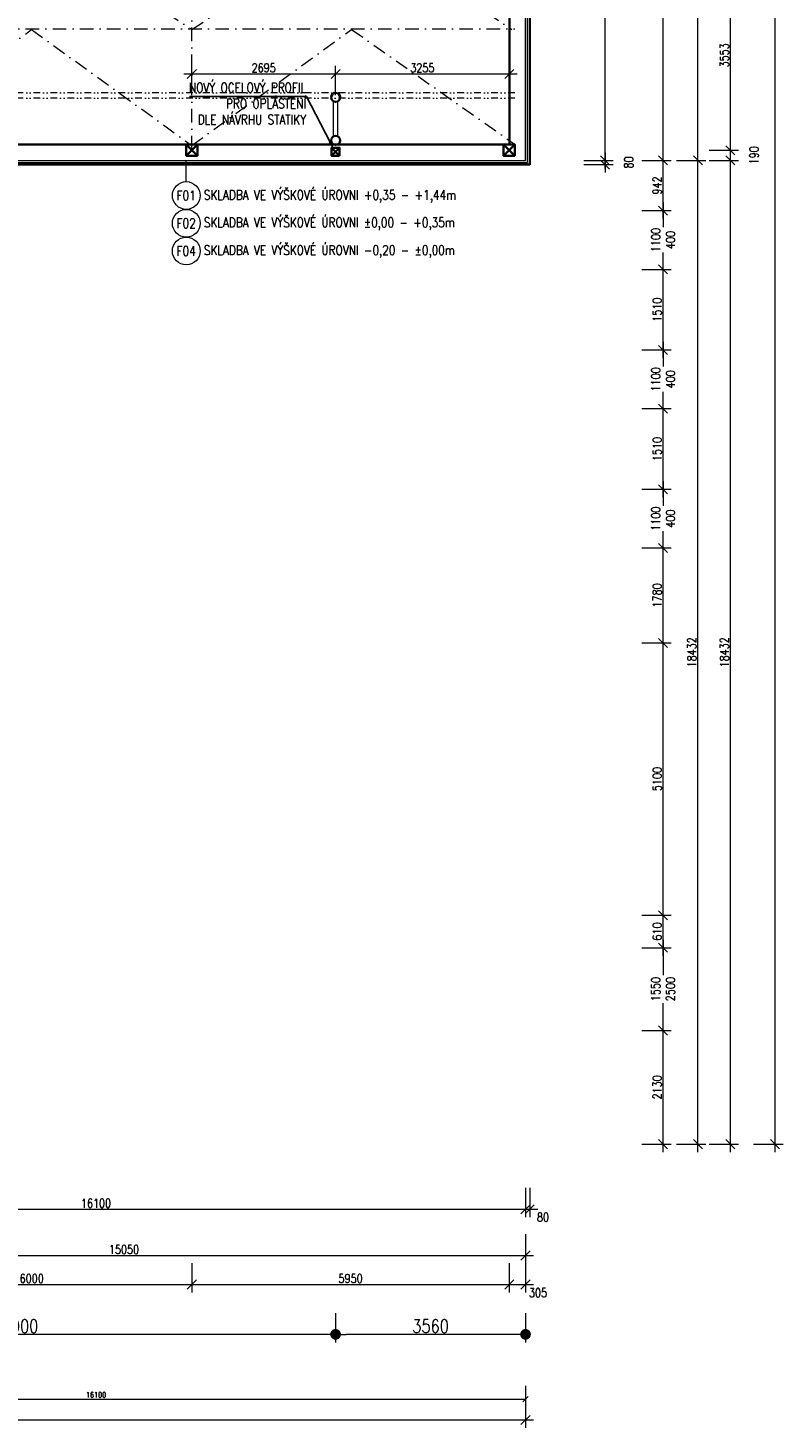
# Model space of a CAD drawing. Header units: millimetres. Extents: x -485339 to 350584, y -1189936 to 0.
# Tile 82 of 256: x -188809 to -174657, y -1065795 to -1039566. Entities that reach past the tile are written whole.
import ezdxf
from ezdxf import colors
from ezdxf.entities.mleader import LeaderData, LeaderLine
from ezdxf.enums import TextEntityAlignment as Align
from ezdxf.math import Vec2, Vec3

# ---------------------------------------------------------------- set-up
doc = ezdxf.new("R2010")
doc.units = ezdxf.units.MM
doc.header["$LTSCALE"] = 10
doc.linetypes.add('DASHDOT', pattern=[25.4, 12.7, -6.35, 0, -6.35])
doc.linetypes.add('DĚLICÍ2', pattern=[15.875, 6.35, -3.175, 0, -3.175, 0, -3.175])
doc.layers.get('Defpoints').update_dxf_attribs({"color": 201})
for name, color, linetype, lineweight in [('N_kóty', 10, 'Continuous', 18), ('N_popis', 10, 'Continuous', 18), ('N_čáry_obrys', 10, 'Continuous', 35), ('N_čáry_obv.plášt', 212, 'Continuous', 18), ('St_kóty', 132, 'Continuous', 18), ('St_sloupy_konstrukce haly', 5, 'Continuous', 35), ('St_sloupy_opláštění_půdorys', 25, 'Continuous', 35), ('St_čáry_nad', 250, 'DĚLICÍ2', 18), ('St_čáry_obrys', 5, 'Continuous', 35), ('St_čáry_osy', 250, 'DASHDOT', 18), ('St_čáry_plné', 250, 'Continuous', 18)]:
    doc.layers.add(name, color=color, linetype=linetype, lineweight=lineweight)
doc.styles.get("Standard").update_dxf_attribs({"font": 'simplex.shx', "width": 0.8})
doc.linetypes.add('IZOLACE', pattern='A,0.0001,-0.1,[134,ltypeshp.shx,S=0.1,R=0,X=-0.1,Y=0],-0.2,[134,ltypeshp.shx,S=0.1,R=180,X=0.1,Y=0],-0.1', length=0.4001)
doc.dimstyles.new('stavebníM100', dxfattribs={"dimtxt": 165, "dimasz": 170, "dimexe": 150, "dimexo": 100, "dimgap": 30, "dimtad": 1, "dimdec": 0, "dimtxsty": 'Standard', "dimblk": 'OBLIQUE', "dimcen": -2.5, "dimdle": 150, "dimclrd": 256, "dimclre": 256, "dimclrt": 256, "dimadec": 4, "dimazin": 0, "dimtfac": 1, "dimtdec": 0, "dimtmove": 2, "dimatfit": 3, "dimldrblk": 'OBLIQUE', "dimfxl": 400, "dimfxlon": 1, "dimlwd": -1, "dimlwe": -1, "dimarcsym": 0})
doc.dimstyles.new('stavebníM100_modul', dxfattribs={"dimtxt": 250, "dimasz": 200, "dimexe": 150, "dimexo": 100, "dimgap": 30, "dimtad": 1, "dimdec": 0, "dimtxsty": 'Standard', "dimblk": 'DOT', "dimcen": -2.5, "dimdle": 150, "dimclrd": 256, "dimclre": 256, "dimclrt": 256, "dimadec": 4, "dimazin": 0, "dimtfac": 1, "dimtdec": 0, "dimtmove": 2, "dimatfit": 3, "dimldrblk": 'OBLIQUE', "dimfxl": 400, "dimfxlon": 1, "dimlwd": -1, "dimlwe": -1, "dimarcsym": 0})
doc.dimstyles.new('stavebníM50 vnitřní', dxfattribs={"dimtxt": 100, "dimasz": 100, "dimexe": 50, "dimexo": 100, "dimgap": 30, "dimtad": 1, "dimdec": 0, "dimtxsty": 'Standard', "dimblk": 'OBLIQUE', "dimcen": 2.5, "dimclrd": 256, "dimclre": 256, "dimclrt": 256, "dimadec": 0, "dimazin": 0, "dimtfac": 1, "dimtdec": 0, "dimtmove": 2, "dimatfit": 2, "dimldrblk": 'OBLIQUE', "dimfxl": 250, "dimfxlon": 1, "dimlwd": -1, "dimlwe": -1, "dimarcsym": 0})

# ---------------------------------------------------------------- blocks, each defined once
blk = doc.blocks.new('*U6982')
at = {"layer": 'St_čáry_osy', "ltscale": 2}
blk.add_lwpolyline([(-3000, -1000), (-4, 1000), (3000, -1000)], dxfattribs=at)
blk = doc.blocks.new('*U6981')
at = {"layer": 'St_čáry_osy', "ltscale": 2}
blk.add_blockref('*U6982', (72000, 0), dxfattribs=at)
blk = doc.blocks.new('G$C7F2A87C2')
at = {"layer": 'St_sloupy_konstrukce haly', "color": 250, "lineweight": 18, "ltscale": 2}
for points in [[(-40, -815), (-40, -160)], [(40, -815), (40, -160)]]:
    blk.add_lwpolyline(points, dxfattribs=at)
at = {"layer": 'St_sloupy_konstrukce haly', "ltscale": 2}
for centre in [(0, -85), (0, -890)]:
    blk.add_circle(centre, 85, dxfattribs=at)
blk = doc.blocks.new('G$C0F2906C7')
at = {"layer": 'St_sloupy_opláštění_půdorys', "ltscale": 2}
blk.add_lwpolyline([(-105, -105), (105, -105), (105, 105), (-105, 105)], close=True, dxfattribs=at)
for points in [[(-105, 105), (105, -105)], [(105, 105), (-105, -105)]]:
    blk.add_lwpolyline(points, dxfattribs=at)
blk = doc.blocks.new('_OBLIQUE')
at = {"color": 0, "linetype": 'ByBlock'}
blk.add_line((-0.5, -0.5), (0.5, 0.5), dxfattribs=at)
blk = doc.blocks.new('*D7008')
at = {"layer": 'Defpoints', "color": 0}
for p in [(-179483, -1042046), (-195583, -1060478), (-179483, -1061697)]:
    blk.add_point(p, dxfattribs=at)
at = {"layer": 'St_kóty'}
for p, q in [((-195583, -1061297), (-195583, -1061847)), ((-179483, -1061297), (-179483, -1061847)), ((-195733, -1061697), (-179333, -1061697))]:
    blk.add_line(p, q, dxfattribs=at)
at = {"layer": 'St_kóty', "linetype": 'ByBlock', "xscale": 170, "yscale": 170, "zscale": 170, "rotation": 180}
blk.add_blockref('_OBLIQUE', (-195583, -1061697), dxfattribs=at)
at = {"layer": 'St_kóty', "linetype": 'ByBlock', "xscale": 170, "yscale": 170, "zscale": 170}
blk.add_blockref('_OBLIQUE', (-179483, -1061697), dxfattribs=at)
at = {"layer": 'St_kóty', "insert": (-187533, -1061585), "char_height": 165, "attachment_point": 5}
blk.add_mtext('16100', dxfattribs=at)
blk = doc.blocks.new('*D7009')
at = {"layer": 'Defpoints', "color": 0}
for p in [(-179483, -1042046), (-194533, -1061554), (-179483, -1062563)]:
    blk.add_point(p, dxfattribs=at)
at = {"layer": 'St_kóty'}
for p, q in [((-194533, -1062163), (-194533, -1062713)), ((-179483, -1062163), (-179483, -1062713)), ((-194683, -1062563), (-179333, -1062563))]:
    blk.add_line(p, q, dxfattribs=at)
at = {"layer": 'St_kóty', "linetype": 'ByBlock', "xscale": 170, "yscale": 170, "zscale": 170, "rotation": 180}
blk.add_blockref('_OBLIQUE', (-194533, -1062563), dxfattribs=at)
at = {"layer": 'St_kóty', "linetype": 'ByBlock', "xscale": 170, "yscale": 170, "zscale": 170}
blk.add_blockref('_OBLIQUE', (-179483, -1062563), dxfattribs=at)
at = {"layer": 'St_kóty', "insert": (-187008, -1062450), "char_height": 165, "attachment_point": 5}
blk.add_mtext('15050', dxfattribs=at)
blk = doc.blocks.new('*D7028')
at = {"layer": 'Defpoints', "color": 0}
for p in [(-191738, -1041856), (-185738, -1041843), (-185738, -1063107)]:
    blk.add_point(p, dxfattribs=at)
at = {"layer": 'St_kóty'}
for p, q in [((-191738, -1062707), (-191738, -1063257)), ((-185738, -1062707), (-185738, -1063257)), ((-191888, -1063107), (-185588, -1063107))]:
    blk.add_line(p, q, dxfattribs=at)
at = {"layer": 'St_kóty', "linetype": 'ByBlock', "xscale": 170, "yscale": 170, "zscale": 170, "rotation": 180}
blk.add_blockref('_OBLIQUE', (-191738, -1063107), dxfattribs=at)
at = {"layer": 'St_kóty', "linetype": 'ByBlock', "xscale": 170, "yscale": 170, "zscale": 170}
blk.add_blockref('_OBLIQUE', (-185738, -1063107), dxfattribs=at)
at = {"layer": 'St_kóty', "insert": (-188738, -1062994), "char_height": 165, "attachment_point": 5}
blk.add_mtext('6000', dxfattribs=at)
blk = doc.blocks.new('*D7029')
at = {"layer": 'Defpoints', "color": 0}
for p in [(-185738, -1041843), (-179788, -1041856), (-179788, -1063107)]:
    blk.add_point(p, dxfattribs=at)
at = {"layer": 'St_kóty'}
for p, q in [((-185738, -1062707), (-185738, -1063257)), ((-179788, -1062707), (-179788, -1063257)), ((-185888, -1063107), (-179638, -1063107))]:
    blk.add_line(p, q, dxfattribs=at)
at = {"layer": 'St_kóty', "linetype": 'ByBlock', "xscale": 170, "yscale": 170, "zscale": 170, "rotation": 180}
blk.add_blockref('_OBLIQUE', (-185738, -1063107), dxfattribs=at)
at = {"layer": 'St_kóty', "linetype": 'ByBlock', "xscale": 170, "yscale": 170, "zscale": 170}
blk.add_blockref('_OBLIQUE', (-179788, -1063107), dxfattribs=at)
at = {"layer": 'St_kóty', "insert": (-182763, -1062994), "char_height": 165, "attachment_point": 5}
blk.add_mtext('5950', dxfattribs=at)
blk = doc.blocks.new('*D7030')
at = {"layer": 'Defpoints', "color": 0}
for p in [(-179788, -1041856), (-179483, -1041856), (-179483, -1063107)]:
    blk.add_point(p, dxfattribs=at)
at = {"layer": 'St_kóty'}
for p, q in [((-179788, -1062707), (-179788, -1063257)), ((-179483, -1062707), (-179483, -1063257)), ((-179938, -1063107), (-179333, -1063107))]:
    blk.add_line(p, q, dxfattribs=at)
at = {"layer": 'St_kóty', "linetype": 'ByBlock', "xscale": 170, "yscale": 170, "zscale": 170, "rotation": 180}
blk.add_blockref('_OBLIQUE', (-179788, -1063107), dxfattribs=at)
at = {"layer": 'St_kóty', "linetype": 'ByBlock', "xscale": 170, "yscale": 170, "zscale": 170}
blk.add_blockref('_OBLIQUE', (-179483, -1063107), dxfattribs=at)
at = {"layer": 'St_kóty', "insert": (-179251, -1063260), "char_height": 165, "attachment_point": 5}
blk.add_mtext('305', dxfattribs=at)
blk = doc.blocks.new('_Dot')
at = {"color": 0, "linetype": 'ByBlock', "lineweight": -2}
blk.add_line((-0.5, 0), (-1, 0), dxfattribs=at)
at = {"color": 0, "linetype": 'ByBlock', "const_width": 0.5}
blk.add_lwpolyline([(-0.25, 0, 1), (0.25, 0, 1)], format="xyb", close=True, dxfattribs=at)
blk = doc.blocks.new('*D7031')
at = {"layer": 'Defpoints', "color": 0}
for p in [(-183043, -1041757), (-179483, -1042046), (-183043, -1064041)]:
    blk.add_point(p, dxfattribs=at)
at = {"layer": 'St_kóty'}
for p, q in [((-183043, -1063641), (-183043, -1064191)), ((-179483, -1063641), (-179483, -1064191)), ((-179683, -1064041), (-182843, -1064041))]:
    blk.add_line(p, q, dxfattribs=at)
at = {"layer": 'St_kóty', "linetype": 'ByBlock', "xscale": 200, "yscale": 200, "zscale": 200, "rotation": 180}
blk.add_blockref('_Dot', (-183043, -1064041), dxfattribs=at)
at = {"layer": 'St_kóty', "linetype": 'ByBlock', "xscale": 200, "yscale": 200, "zscale": 200}
blk.add_blockref('_Dot', (-179483, -1064041), dxfattribs=at)
at = {"layer": 'St_kóty', "insert": (-181263, -1063886), "char_height": 250, "attachment_point": 5}
blk.add_mtext('3560', dxfattribs=at)
blk = doc.blocks.new('*D7032')
at = {"layer": 'Defpoints', "color": 0}
for p in [(-195043, -1040783), (-183043, -1041757), (-195043, -1064041)]:
    blk.add_point(p, dxfattribs=at)
at = {"layer": 'St_kóty'}
for p, q in [((-195043, -1063641), (-195043, -1064191)), ((-183043, -1063641), (-183043, -1064191)), ((-183243, -1064041), (-194843, -1064041))]:
    blk.add_line(p, q, dxfattribs=at)
at = {"layer": 'St_kóty', "linetype": 'ByBlock', "xscale": 200, "yscale": 200, "zscale": 200, "rotation": 180}
blk.add_blockref('_Dot', (-195043, -1064041), dxfattribs=at)
at = {"layer": 'St_kóty', "linetype": 'ByBlock', "xscale": 200, "yscale": 200, "zscale": 200}
blk.add_blockref('_Dot', (-183043, -1064041), dxfattribs=at)
at = {"layer": 'St_kóty', "insert": (-189043, -1063886), "char_height": 250, "attachment_point": 5}
blk.add_mtext('12000', dxfattribs=at)
blk = doc.blocks.new('*D7057')
at = {"layer": 'Defpoints', "color": 0}
for p in [(-195583, -1058348), (-176905, -1058348), (-195583, -1060478)]:
    blk.add_point(p, dxfattribs=at)
at = {"layer": 'St_kóty'}
for p, q in [((-176905, -1060628), (-176905, -1058198)), ((-177305, -1058348), (-176755, -1058348)), ((-177305, -1060478), (-176755, -1060478))]:
    blk.add_line(p, q, dxfattribs=at)
at = {"layer": 'St_kóty', "linetype": 'ByBlock', "xscale": 170, "yscale": 170, "zscale": 170}
for p, rotation in [((-176905, -1058348), 90), ((-176905, -1060478), 270)]:
    blk.add_blockref('_OBLIQUE', p, dxfattribs=dict(at, rotation=rotation))
at = {"layer": 'St_kóty', "insert": (-177017, -1059413), "char_height": 165, "attachment_point": 5, "rotation": 90}
blk.add_mtext('2130', dxfattribs=at)
blk = doc.blocks.new('*D7058')
at = {"layer": 'Defpoints', "color": 0}
for p in [(-195583, -1056798), (-176905, -1056798), (-195583, -1058348)]:
    blk.add_point(p, dxfattribs=at)
at = {"layer": 'St_kóty'}
for p, q in [((-176905, -1056648), (-176905, -1057310)), ((-177305, -1056798), (-176755, -1056798)), ((-176905, -1058498), (-176905, -1057835)), ((-177305, -1058348), (-176755, -1058348))]:
    blk.add_line(p, q, dxfattribs=at)
at = {"layer": 'St_kóty', "linetype": 'ByBlock', "xscale": 170, "yscale": 170, "zscale": 170}
for p, rotation in [((-176905, -1056798), 90), ((-176905, -1058348), 270)]:
    blk.add_blockref('_OBLIQUE', p, dxfattribs=dict(at, rotation=rotation))
at = {"layer": 'St_kóty', "insert": (-176905, -1057573), "char_height": 165, "attachment_point": 5, "rotation": 90}
blk.add_mtext('1550\\P2500', dxfattribs=at)
blk = doc.blocks.new('*D7059')
at = {"layer": 'Defpoints', "color": 0}
for p in [(-195583, -1056188), (-176905, -1056188), (-195583, -1056798)]:
    blk.add_point(p, dxfattribs=at)
at = {"layer": 'St_kóty'}
for p, q in [((-177305, -1056188), (-176755, -1056188)), ((-176905, -1056948), (-176905, -1056038)), ((-177305, -1056798), (-176755, -1056798))]:
    blk.add_line(p, q, dxfattribs=at)
at = {"layer": 'St_kóty', "linetype": 'ByBlock', "xscale": 170, "yscale": 170, "zscale": 170}
for p, rotation in [((-176905, -1056188), 90), ((-176905, -1056798), 270)]:
    blk.add_blockref('_OBLIQUE', p, dxfattribs=dict(at, rotation=rotation))
at = {"layer": 'St_kóty', "insert": (-177017, -1056493), "char_height": 165, "attachment_point": 5, "rotation": 90}
blk.add_mtext('610', dxfattribs=at)
blk = doc.blocks.new('*D7060')
at = {"layer": 'Defpoints', "color": 0}
for p in [(-195583, -1051088), (-176905, -1051088), (-195583, -1056188)]:
    blk.add_point(p, dxfattribs=at)
at = {"layer": 'St_kóty'}
for p, q in [((-176905, -1056338), (-176905, -1050938)), ((-177305, -1051088), (-176755, -1051088)), ((-177305, -1056188), (-176755, -1056188))]:
    blk.add_line(p, q, dxfattribs=at)
at = {"layer": 'St_kóty', "linetype": 'ByBlock', "xscale": 170, "yscale": 170, "zscale": 170}
for p, rotation in [((-176905, -1051088), 90), ((-176905, -1056188), 270)]:
    blk.add_blockref('_OBLIQUE', p, dxfattribs=dict(at, rotation=rotation))
at = {"layer": 'St_kóty', "insert": (-177017, -1053638), "char_height": 165, "attachment_point": 5, "rotation": 90}
blk.add_mtext('5100', dxfattribs=at)
blk = doc.blocks.new('*D7061')
at = {"layer": 'Defpoints', "color": 0}
for p in [(-195583, -1049308), (-176905, -1049308), (-195583, -1051088)]:
    blk.add_point(p, dxfattribs=at)
at = {"layer": 'St_kóty'}
for p, q in [((-177305, -1049308), (-176755, -1049308)), ((-176905, -1051238), (-176905, -1049158)), ((-177305, -1051088), (-176755, -1051088))]:
    blk.add_line(p, q, dxfattribs=at)
at = {"layer": 'St_kóty', "linetype": 'ByBlock', "xscale": 170, "yscale": 170, "zscale": 170}
for p, rotation in [((-176905, -1049308), 90), ((-176905, -1051088), 270)]:
    blk.add_blockref('_OBLIQUE', p, dxfattribs=dict(at, rotation=rotation))
at = {"layer": 'St_kóty', "insert": (-177017, -1050198), "char_height": 165, "attachment_point": 5, "rotation": 90}
blk.add_mtext('1780', dxfattribs=at)
blk = doc.blocks.new('*D7062')
at = {"layer": 'Defpoints', "color": 0}
for p in [(-195583, -1048208), (-176905, -1048208), (-195583, -1049308)]:
    blk.add_point(p, dxfattribs=at)
at = {"layer": 'St_kóty'}
for p, q in [((-176905, -1048058), (-176905, -1048520)), ((-177305, -1048208), (-176755, -1048208)), ((-176905, -1049458), (-176905, -1048995)), ((-177305, -1049308), (-176755, -1049308))]:
    blk.add_line(p, q, dxfattribs=at)
at = {"layer": 'St_kóty', "linetype": 'ByBlock', "xscale": 170, "yscale": 170, "zscale": 170}
for p, rotation in [((-176905, -1048208), 90), ((-176905, -1049308), 270)]:
    blk.add_blockref('_OBLIQUE', p, dxfattribs=dict(at, rotation=rotation))
at = {"layer": 'St_kóty', "insert": (-176905, -1048758), "char_height": 165, "attachment_point": 5, "rotation": 90}
blk.add_mtext('1100\\P400', dxfattribs=at)
blk = doc.blocks.new('*D7063')
at = {"layer": 'Defpoints', "color": 0}
for p in [(-195583, -1046698), (-176905, -1046698), (-195583, -1048208)]:
    blk.add_point(p, dxfattribs=at)
at = {"layer": 'St_kóty'}
for p, q in [((-177305, -1046698), (-176755, -1046698)), ((-176905, -1048358), (-176905, -1046548)), ((-177305, -1048208), (-176755, -1048208))]:
    blk.add_line(p, q, dxfattribs=at)
at = {"layer": 'St_kóty', "linetype": 'ByBlock', "xscale": 170, "yscale": 170, "zscale": 170}
for p, rotation in [((-176905, -1046698), 90), ((-176905, -1048208), 270)]:
    blk.add_blockref('_OBLIQUE', p, dxfattribs=dict(at, rotation=rotation))
at = {"layer": 'St_kóty', "insert": (-177017, -1047453), "char_height": 165, "attachment_point": 5, "rotation": 90}
blk.add_mtext('1510', dxfattribs=at)
blk = doc.blocks.new('*D7064')
at = {"layer": 'Defpoints', "color": 0}
for p in [(-195583, -1045598), (-176905, -1045598), (-195583, -1046698)]:
    blk.add_point(p, dxfattribs=at)
at = {"layer": 'St_kóty'}
for p, q in [((-176905, -1045448), (-176905, -1045910)), ((-177305, -1045598), (-176755, -1045598)), ((-176905, -1046848), (-176905, -1046385)), ((-177305, -1046698), (-176755, -1046698))]:
    blk.add_line(p, q, dxfattribs=at)
at = {"layer": 'St_kóty', "linetype": 'ByBlock', "xscale": 170, "yscale": 170, "zscale": 170}
for p, rotation in [((-176905, -1045598), 90), ((-176905, -1046698), 270)]:
    blk.add_blockref('_OBLIQUE', p, dxfattribs=dict(at, rotation=rotation))
at = {"layer": 'St_kóty', "insert": (-176905, -1046148), "char_height": 165, "attachment_point": 5, "rotation": 90}
blk.add_mtext('1100\\P400', dxfattribs=at)
blk = doc.blocks.new('*D7065')
at = {"layer": 'Defpoints', "color": 0}
for p in [(-195583, -1044088), (-176905, -1044088), (-195583, -1045598)]:
    blk.add_point(p, dxfattribs=at)
at = {"layer": 'St_kóty'}
for p, q in [((-177305, -1044088), (-176755, -1044088)), ((-176905, -1045748), (-176905, -1043938)), ((-177305, -1045598), (-176755, -1045598))]:
    blk.add_line(p, q, dxfattribs=at)
at = {"layer": 'St_kóty', "linetype": 'ByBlock', "xscale": 170, "yscale": 170, "zscale": 170}
for p, rotation in [((-176905, -1044088), 90), ((-176905, -1045598), 270)]:
    blk.add_blockref('_OBLIQUE', p, dxfattribs=dict(at, rotation=rotation))
at = {"layer": 'St_kóty', "insert": (-177017, -1044843), "char_height": 165, "attachment_point": 5, "rotation": 90}
blk.add_mtext('1510', dxfattribs=at)
blk = doc.blocks.new('*D7066')
at = {"layer": 'Defpoints', "color": 0}
for p in [(-195883, -1042988), (-176905, -1042988), (-195583, -1044088)]:
    blk.add_point(p, dxfattribs=at)
at = {"layer": 'St_kóty'}
for p, q in [((-176905, -1042838), (-176905, -1043300)), ((-177305, -1042988), (-176755, -1042988)), ((-176905, -1044238), (-176905, -1043775)), ((-177305, -1044088), (-176755, -1044088))]:
    blk.add_line(p, q, dxfattribs=at)
at = {"layer": 'St_kóty', "linetype": 'ByBlock', "xscale": 170, "yscale": 170, "zscale": 170}
for p, rotation in [((-176905, -1042988), 90), ((-176905, -1044088), 270)]:
    blk.add_blockref('_OBLIQUE', p, dxfattribs=dict(at, rotation=rotation))
at = {"layer": 'St_kóty', "insert": (-176905, -1043538), "char_height": 165, "attachment_point": 5, "rotation": 90}
blk.add_mtext('1100\\P400', dxfattribs=at)
blk = doc.blocks.new('*D7067')
at = {"layer": 'Defpoints', "color": 0}
for p in [(-195583, -1042046), (-176905, -1042046), (-195883, -1042988)]:
    blk.add_point(p, dxfattribs=at)
at = {"layer": 'St_kóty'}
for p, q in [((-177305, -1042046), (-176755, -1042046)), ((-176905, -1043138), (-176905, -1041896)), ((-177305, -1042988), (-176755, -1042988))]:
    blk.add_line(p, q, dxfattribs=at)
at = {"layer": 'St_kóty', "linetype": 'ByBlock', "xscale": 170, "yscale": 170, "zscale": 170}
for p, rotation in [((-176905, -1042046), 90), ((-176905, -1042988), 270)]:
    blk.add_blockref('_OBLIQUE', p, dxfattribs=dict(at, rotation=rotation))
at = {"layer": 'St_kóty', "insert": (-177017, -1042517), "char_height": 165, "attachment_point": 5, "rotation": 90}
blk.add_mtext('942', dxfattribs=at)
blk = doc.blocks.new('*D7068')
at = {"layer": 'Defpoints', "color": 0}
for p in [(-179563, -1031958), (-176905, -1031958), (-195583, -1042046)]:
    blk.add_point(p, dxfattribs=at)
at = {"layer": 'St_kóty'}
for p, q in [((-176905, -1042196), (-176905, -1031808)), ((-177305, -1031958), (-176755, -1031958)), ((-177305, -1042046), (-176755, -1042046))]:
    blk.add_line(p, q, dxfattribs=at)
at = {"layer": 'St_kóty', "linetype": 'ByBlock', "xscale": 170, "yscale": 170, "zscale": 170}
for p, rotation in [((-176905, -1031958), 90), ((-176905, -1042046), 270)]:
    blk.add_blockref('_OBLIQUE', p, dxfattribs=dict(at, rotation=rotation))
at = {"layer": 'St_kóty', "insert": (-177017, -1037002), "char_height": 165, "attachment_point": 5, "rotation": 90}
blk.add_mtext('10088', dxfattribs=at)
blk = doc.blocks.new('*D7073')
at = {"layer": 'Defpoints', "color": 0}
for p in [(-195597, -1042046), (-176251, -1042046), (-195583, -1060478)]:
    blk.add_point(p, dxfattribs=at)
at = {"layer": 'St_kóty'}
for p, q in [((-176651, -1042046), (-176101, -1042046)), ((-176251, -1060628), (-176251, -1041896)), ((-176651, -1060478), (-176101, -1060478))]:
    blk.add_line(p, q, dxfattribs=at)
at = {"layer": 'St_kóty', "linetype": 'ByBlock', "xscale": 170, "yscale": 170, "zscale": 170}
for p, rotation in [((-176251, -1042046), 90), ((-176251, -1060478), 270)]:
    blk.add_blockref('_OBLIQUE', p, dxfattribs=dict(at, rotation=rotation))
at = {"layer": 'St_kóty', "insert": (-176364, -1051262), "char_height": 165, "attachment_point": 5, "rotation": 90}
blk.add_mtext('18432', dxfattribs=at)
blk = doc.blocks.new('*D7074')
at = {"layer": 'Defpoints', "color": 0}
for p in [(-179483, -992923), (-176251, -992923), (-195597, -1042046)]:
    blk.add_point(p, dxfattribs=at)
at = {"layer": 'St_kóty'}
for p, q in [((-176651, -992923), (-176101, -992923)), ((-176251, -1042196), (-176251, -992773)), ((-176651, -1042046), (-176101, -1042046))]:
    blk.add_line(p, q, dxfattribs=at)
at = {"layer": 'St_kóty', "linetype": 'ByBlock', "xscale": 170, "yscale": 170, "zscale": 170}
for p, rotation in [((-176251, -992923), 90), ((-176251, -1042046), 270)]:
    blk.add_blockref('_OBLIQUE', p, dxfattribs=dict(at, rotation=rotation))
at = {"layer": 'St_kóty', "insert": (-176364, -1017484), "char_height": 165, "attachment_point": 5, "rotation": 90}
blk.add_mtext('49123', dxfattribs=at)
blk = doc.blocks.new('*D7075')
at = {"layer": 'Defpoints', "color": 0}
for p in [(-195583, -1042046), (-175643, -1042046), (-195583, -1060478)]:
    blk.add_point(p, dxfattribs=at)
at = {"layer": 'St_kóty'}
for p, q in [((-176043, -1042046), (-175493, -1042046)), ((-175643, -1060628), (-175643, -1041896)), ((-176043, -1060478), (-175493, -1060478))]:
    blk.add_line(p, q, dxfattribs=at)
at = {"layer": 'St_kóty', "linetype": 'ByBlock', "xscale": 170, "yscale": 170, "zscale": 170}
for p, rotation in [((-175643, -1042046), 90), ((-175643, -1060478), 270)]:
    blk.add_blockref('_OBLIQUE', p, dxfattribs=dict(at, rotation=rotation))
at = {"layer": 'St_kóty', "insert": (-175755, -1051262), "char_height": 165, "attachment_point": 5, "rotation": 90}
blk.add_mtext('18432', dxfattribs=at)
blk = doc.blocks.new('*D7076')
at = {"layer": 'Defpoints', "color": 0}
for p in [(-195583, -1042046), (-179788, -1041856), (-175643, -1041856)]:
    blk.add_point(p, dxfattribs=at)
at = {"layer": 'St_kóty'}
for p, q in [((-175643, -1042196), (-175643, -1041706)), ((-176043, -1041856), (-175493, -1041856)), ((-176043, -1042046), (-175493, -1042046))]:
    blk.add_line(p, q, dxfattribs=at)
at = {"layer": 'St_kóty', "linetype": 'ByBlock', "xscale": 170, "yscale": 170, "zscale": 170}
for p, rotation in [((-175643, -1041856), 90), ((-175643, -1042046), 270)]:
    blk.add_blockref('_OBLIQUE', p, dxfattribs=dict(at, rotation=rotation))
at = {"layer": 'St_kóty', "insert": (-175200, -1041951), "char_height": 165, "attachment_point": 5, "rotation": 90}
blk.add_mtext('190', dxfattribs=at)
blk = doc.blocks.new('*D7077')
at = {"layer": 'Defpoints', "color": 0}
for p in [(-179788, -1038303), (-175643, -1038303), (-179788, -1041856)]:
    blk.add_point(p, dxfattribs=at)
at = {"layer": 'St_kóty'}
for p, q in [((-176043, -1038303), (-175493, -1038303)), ((-175643, -1042006), (-175643, -1038153)), ((-176043, -1041856), (-175493, -1041856))]:
    blk.add_line(p, q, dxfattribs=at)
at = {"layer": 'St_kóty', "linetype": 'ByBlock', "xscale": 170, "yscale": 170, "zscale": 170}
for p, rotation in [((-175643, -1038303), 90), ((-175643, -1041856), 270)]:
    blk.add_blockref('_OBLIQUE', p, dxfattribs=dict(at, rotation=rotation))
at = {"layer": 'St_kóty', "insert": (-175755, -1040079), "char_height": 165, "attachment_point": 5, "rotation": 90}
blk.add_mtext('3553', dxfattribs=at)
blk = doc.blocks.new('*D7086')
at = {"layer": 'Defpoints', "color": 0}
for p in [(-179483, -992923), (-195583, -1060478), (-174807, -1060478)]:
    blk.add_point(p, dxfattribs=at)
at = {"layer": 'St_kóty'}
for p, q in [((-175207, -992923), (-174657, -992923)), ((-174807, -992773), (-174807, -1060628)), ((-175207, -1060478), (-174657, -1060478))]:
    blk.add_line(p, q, dxfattribs=at)
at = {"layer": 'St_kóty', "linetype": 'ByBlock', "xscale": 170, "yscale": 170, "zscale": 170}
for p, rotation in [((-174807, -992923), 90), ((-174807, -1060478), 270)]:
    blk.add_blockref('_OBLIQUE', p, dxfattribs=dict(at, rotation=rotation))
at = {"layer": 'St_kóty', "insert": (-174919, -1026700), "char_height": 165, "attachment_point": 5, "rotation": 90}
blk.add_mtext('67555', dxfattribs=at)
blk = doc.blocks.new('*D7256')
at = {"layer": 'Defpoints', "color": 0}
for p in [(-179483, -1042046), (-276413, -1060078), (-179483, -1065645)]:
    blk.add_point(p, dxfattribs=at)
at = {"layer": 'St_kóty'}
for p, q in [((-276413, -1065245), (-276413, -1065795)), ((-179483, -1065245), (-179483, -1065795)), ((-276563, -1065645), (-179333, -1065645))]:
    blk.add_line(p, q, dxfattribs=at)
at = {"layer": 'St_kóty', "linetype": 'ByBlock', "xscale": 170, "yscale": 170, "zscale": 170, "rotation": 180}
blk.add_blockref('_OBLIQUE', (-276413, -1065645), dxfattribs=at)
at = {"layer": 'St_kóty', "linetype": 'ByBlock', "xscale": 170, "yscale": 170, "zscale": 170}
blk.add_blockref('_OBLIQUE', (-179483, -1065645), dxfattribs=at)
at = {"layer": 'St_kóty', "insert": (-227948, -1065533), "char_height": 165, "attachment_point": 5}
blk.add_mtext('96930', dxfattribs=at)
blk = doc.blocks.new('*D7258')
at = {"layer": 'Defpoints', "color": 0}
for p in [(-179483, -1042046), (-195583, -1060478), (-179483, -1065253)]:
    blk.add_point(p, dxfattribs=at)
at = {"layer": 'St_kóty'}
for p, q in [((-195583, -1065003), (-195583, -1065303)), ((-179483, -1065003), (-179483, -1065303)), ((-195583, -1065253), (-179483, -1065253))]:
    blk.add_line(p, q, dxfattribs=at)
at = {"layer": 'St_kóty', "linetype": 'ByBlock', "xscale": 100, "yscale": 100, "zscale": 100, "rotation": 180}
blk.add_blockref('_OBLIQUE', (-195583, -1065253), dxfattribs=at)
at = {"layer": 'St_kóty', "linetype": 'ByBlock', "xscale": 100, "yscale": 100, "zscale": 100}
blk.add_blockref('_OBLIQUE', (-179483, -1065253), dxfattribs=at)
at = {"layer": 'St_kóty', "insert": (-187533, -1065173), "char_height": 100, "attachment_point": 5}
blk.add_mtext('16100', dxfattribs=at)
blk = doc.blocks.new('*D7311')
at = {"layer": 'Defpoints', "color": 0}
for p in [(-179483, -1042046), (-179403, -1042126), (-179403, -1061697)]:
    blk.add_point(p, dxfattribs=at)
at = {"layer": 'N_kóty'}
for p, q in [((-179483, -1061297), (-179483, -1061847)), ((-179403, -1061297), (-179403, -1061847)), ((-179633, -1061697), (-179253, -1061697))]:
    blk.add_line(p, q, dxfattribs=at)
at = {"layer": 'N_kóty', "linetype": 'ByBlock', "xscale": 170, "yscale": 170, "zscale": 170, "rotation": 180}
blk.add_blockref('_OBLIQUE', (-179483, -1061697), dxfattribs=at)
at = {"layer": 'N_kóty', "linetype": 'ByBlock', "xscale": 170, "yscale": 170, "zscale": 170}
blk.add_blockref('_OBLIQUE', (-179403, -1061697), dxfattribs=at)
at = {"layer": 'N_kóty', "insert": (-179154, -1061845), "char_height": 165, "attachment_point": 5}
blk.add_mtext('80', dxfattribs=at)
blk = doc.blocks.new('*D7312')
at = {"layer": 'Defpoints', "color": 0}
for p in [(-179483, -1042046), (-179483, -1042126), (-177992, -1042126)]:
    blk.add_point(p, dxfattribs=at)
at = {"layer": 'N_kóty'}
for p, q in [((-178392, -1042046), (-177842, -1042046)), ((-177992, -1041896), (-177992, -1042276)), ((-178392, -1042126), (-177842, -1042126))]:
    blk.add_line(p, q, dxfattribs=at)
at = {"layer": 'N_kóty', "linetype": 'ByBlock', "xscale": 170, "yscale": 170, "zscale": 170}
for p, rotation in [((-177992, -1042046), 90), ((-177992, -1042126), 270)]:
    blk.add_blockref('_OBLIQUE', p, dxfattribs=dict(at, rotation=rotation))
at = {"layer": 'N_kóty', "insert": (-177549, -1042086), "char_height": 165, "attachment_point": 5, "rotation": 90}
blk.add_mtext('80', dxfattribs=at)
blk = doc.blocks.new('*D7313')
at = {"layer": 'Defpoints', "color": 0}
for p in [(-179483, -1031958), (-177992, -1031958), (-179483, -1042046)]:
    blk.add_point(p, dxfattribs=at)
at = {"layer": 'N_kóty'}
for p, q in [((-177992, -1042196), (-177992, -1031808)), ((-178392, -1031958), (-177842, -1031958)), ((-178392, -1042046), (-177842, -1042046))]:
    blk.add_line(p, q, dxfattribs=at)
at = {"layer": 'N_kóty', "linetype": 'ByBlock', "xscale": 170, "yscale": 170, "zscale": 170}
for p, rotation in [((-177992, -1031958), 90), ((-177992, -1042046), 270)]:
    blk.add_blockref('_OBLIQUE', p, dxfattribs=dict(at, rotation=rotation))
at = {"layer": 'N_kóty', "insert": (-178104, -1037002), "char_height": 165, "attachment_point": 5, "rotation": 90}
blk.add_mtext('10088', dxfattribs=at)
blk = doc.blocks.new('G$CBB62DE26')
at = {"layer": 'St_sloupy_opláštění_půdorys', "color": 0, "ltscale": 2}
blk.add_lwpolyline([(-75, -150), (75, -150), (75, 0), (-75, 0)], close=True, dxfattribs=at)
for points in [[(-75, 0), (75, -150)], [(75, 0), (-75, -150)]]:
    blk.add_lwpolyline(points, dxfattribs=at)
blk = doc.blocks.new('*D8012')
at = {"layer": 'Defpoints', "color": 0}
for p in [(-183043, -1040426), (-185738, -1041856), (-183043, -1041886)]:
    blk.add_point(p, dxfattribs=at)
at = {"layer": 'N_kóty'}
for p, q in [((-185888, -1040426), (-182893, -1040426)), ((-185738, -1040826), (-185738, -1040276)), ((-183043, -1040826), (-183043, -1040276))]:
    blk.add_line(p, q, dxfattribs=at)
at = {"layer": 'N_kóty', "linetype": 'ByBlock', "xscale": 170, "yscale": 170, "zscale": 170, "rotation": 180}
blk.add_blockref('_OBLIQUE', (-185738, -1040426), dxfattribs=at)
at = {"layer": 'N_kóty', "linetype": 'ByBlock', "xscale": 170, "yscale": 170, "zscale": 170}
blk.add_blockref('_OBLIQUE', (-183043, -1040426), dxfattribs=at)
at = {"layer": 'N_kóty', "lineweight": 18, "insert": (-184390, -1040313), "char_height": 165, "attachment_point": 5}
blk.add_mtext('2695', dxfattribs=at)
blk = doc.blocks.new('*D8013')
at = {"layer": 'Defpoints', "color": 0}
for p in [(-179788, -1040426), (-179788, -1041751), (-183043, -1041886)]:
    blk.add_point(p, dxfattribs=at)
at = {"layer": 'N_kóty'}
for p, q in [((-183193, -1040426), (-179638, -1040426)), ((-183043, -1040826), (-183043, -1040276)), ((-179788, -1040826), (-179788, -1040276))]:
    blk.add_line(p, q, dxfattribs=at)
at = {"layer": 'N_kóty', "linetype": 'ByBlock', "xscale": 170, "yscale": 170, "zscale": 170, "rotation": 180}
blk.add_blockref('_OBLIQUE', (-183043, -1040426), dxfattribs=at)
at = {"layer": 'N_kóty', "linetype": 'ByBlock', "xscale": 170, "yscale": 170, "zscale": 170}
blk.add_blockref('_OBLIQUE', (-179788, -1040426), dxfattribs=at)
at = {"layer": 'N_kóty', "lineweight": 18, "insert": (-181416, -1040313), "char_height": 165, "attachment_point": 5}
blk.add_mtext('3255', dxfattribs=at)

msp = doc.modelspace()

# ---------------------------------------------------------------- linework, layer by layer
at = {"layer": 'N_popis'}
msp.add_lwpolyline([(-185842.7, -1042444.8), (-185842.7, -1042045.8)], dxfattribs=at)
for centre in [(-185842.7, -1042704.7), (-185842.7, -1043224.5), (-185842.7, -1043744.3)]:
    msp.add_circle(centre, 259.9, dxfattribs=at)
at = {"layer": 'N_čáry_obrys', "ltscale": 2}
msp.add_lwpolyline([(-195502.7, -1042125.8), (-179403, -1042125.8), (-179403, -1031937.6), (-179683, -1031937.6)], dxfattribs=at)
at = {"layer": 'N_čáry_obv.plášt', "linetype": 'IZOLACE', "ltscale": 8}
for p, q in [((-179443, -1042085.8), (-179443, -1031957.6)), ((-195542.7, -1042085.8), (-179443, -1042085.8))]:
    msp.add_line(p, q, dxfattribs=at)
at = {"layer": 'St_čáry_nad', "ltscale": 2}
for points in [[(-179683, -1040782.6), (-275737.7, -1040782.6)], [(-179683, -1040882.6), (-275737.7, -1040882.6)]]:
    msp.add_lwpolyline(points, dxfattribs=at)
at = {"layer": 'St_čáry_obrys'}
for p, q in [((-179783, -1038407.6), (-179783, -1041750.7)), ((-179783, -1041750.7), (-195582.7, -1041750.7))]:
    msp.add_line(p, q, dxfattribs=at)
at = {"layer": 'St_čáry_osy', "ltscale": 2}
for points in [[(-185737.7, -1041843.2), (-185737.7, -1011656.9)], [(-185737.7, -1039595.1), (-182742, -1037595.1), (-179736.7, -1039595.1)], [(-275737.7, -1039595.1), (-179683, -1039582.3)], [(-191737.7, -1041767.6), (-188742, -1039595.1), (-185737.7, -1041767.6)], [(-185737.7, -1041766.8), (-182742, -1039594.3), (-179683, -1041744.8)]]:
    msp.add_lwpolyline(points, dxfattribs=at)
at = {"layer": 'St_čáry_plné', "ltscale": 2}
for points in [[(-195582.7, -1042045.8), (-179483, -1042045.8), (-179483, -1031957.6), (-179683, -1031957.6)], [(-179783, -1041750.7), (-179783, -1038407.6)], [(-179680.3, -1041750.7), (-195582.7, -1041750.7)], [(-185842.7, -1041750.7), (-191632.7, -1041750.7)], [(-179888.3, -1041750.7), (-185632.7, -1041750.7)]]:
    msp.add_lwpolyline(points, dxfattribs=at)

# ---------------------------------------------------------------- block references
at = {"layer": 'N_čáry_obrys', "ltscale": 2, "rotation": 90}
msp.add_blockref('G$CBB62DE26', (-183118.1, -1041885.7), dxfattribs=at)
at = {"layer": 'St_sloupy_opláštění_půdorys', "ltscale": 2, "rotation": 90}
for p in [(-185737.7, -1041855.7), (-179788, -1041855.7)]:
    msp.add_blockref('G$C0F2906C7', p, dxfattribs=at)
at = {"layer": 'St_čáry_osy', "ltscale": 2}
msp.add_blockref('*U6981', (-260737.7, -1038595.1), dxfattribs=at)
at = {"layer": 'St_čáry_plné'}
msp.add_blockref('G$C7F2A87C2', (-183042.7, -1040782.6), dxfattribs=at)

# ---------------------------------------------------------------- texts
at = {"layer": 'N_popis', "width": 0.8}
for s, p in [('SKLADBA VE VÝŠKOVÉ ÚROVNI +0,35 - +1,44m ', (-185512.6, -1042784.1)), ('SKLADBA VE VÝŠKOVÉ ÚROVNI %%P0,00 - +0,35m ', (-185512.6, -1043298.5)), ('SKLADBA VE VÝŠKOVÉ ÚROVNI -0,20 - %%P0,00m ', (-185512.6, -1043818.3))]:
    msp.add_text(s, height=180, dxfattribs=at).set_placement(p)
for s, p in [('F01', (-185842.7, -1042704.7)), ('F02', (-185842.7, -1043224.5)), ('F04', (-185842.7, -1043744.3))]:
    msp.add_text(s, height=180, dxfattribs=at).set_placement(p, align=Align.MIDDLE_CENTER)

# ---------------------------------------------------------------- dimensions: what is measured, and where the dimension line sits
at = {"layer": 'N_kóty'}
for base, p2, picture, middle in [((-177992, -1031957.6), (-179483, -1031957.6), '*D7313', (-178104.5, -1037001.7)), ((-177992, -1042125.8), (-179483, -1042125.8), '*D7312', (-177549.5, -1042085.8))]:
    dim = msp.add_linear_dim(base=base, p1=(-179483, -1042045.8), p2=p2, angle=90, dimstyle='stavebníM100', dxfattribs=at)
    dim.commit()
    dim.dimension.update_dxf_attribs({"geometry": picture, "text_midpoint": middle})
at = {"layer": 'N_kóty', "lineweight": 18}
for base, p1, p2, picture, middle in [((-183043.1, -1040425.9), (-185737.7, -1041855.7), (-183043.1, -1041885.7), '*D8012', (-184390.4, -1040313.4)), ((-179788, -1040425.9), (-183043.1, -1041885.7), (-179788, -1041750.7), '*D8013', (-181415.5, -1040313.4))]:
    dim = msp.add_linear_dim(base=base, p1=p1, p2=p2, dimstyle='stavebníM100', dxfattribs=at)
    dim.commit()
    dim.dimension.update_dxf_attribs({"geometry": picture, "text_midpoint": middle})
at = {"layer": 'N_kóty'}
dim = msp.add_linear_dim(base=(-179403, -1061697.4), p1=(-179483, -1042045.8), p2=(-179403, -1042125.8), dimstyle='stavebníM100', dxfattribs=at)
dim.commit()
dim.dimension.update_dxf_attribs({"geometry": '*D7311', "text_midpoint": (-179154, -1061844.6), "dimtype": 160})
at = {"layer": 'St_kóty'}
for base, p1, p2, picture, middle in [((-176251.3, -992922.8), (-195597.3, -1042045.8), (-179483, -992922.8), '*D7074', (-176363.8, -1017484.3)), ((-174806.8, -1060477.6), (-179483, -992922.8), (-195582.7, -1060477.6), '*D7086', (-174919.3, -1026700.2)), ((-176904.8, -1031957.6), (-195582.7, -1042045.8), (-179563, -1031957.6), '*D7068', (-177017.3, -1037001.7)), ((-175643, -1038302.6), (-179788, -1041855.7), (-179788, -1038302.6), '*D7077', (-175755.5, -1040079.2)), ((-175643, -1041855.7), (-195582.7, -1042045.8), (-179788, -1041855.7), '*D7076', (-175200.5, -1041950.8)), ((-176904.8, -1042045.8), (-195882.7, -1042987.6), (-195582.7, -1042045.8), '*D7067', (-177017.3, -1042516.7)), ((-176251.3, -1042045.8), (-195582.7, -1060477.6), (-195597.3, -1042045.8), '*D7073', (-176363.8, -1051261.7)), ((-175643, -1042045.8), (-195582.7, -1060477.6), (-195582.7, -1042045.8), '*D7075', (-175755.5, -1051261.7)), ((-176904.8, -1044087.6), (-195582.7, -1045597.6), (-195582.7, -1044087.6), '*D7065', (-177017.3, -1044842.6)), ((-176904.8, -1046697.6), (-195582.7, -1048207.6), (-195582.7, -1046697.6), '*D7063', (-177017.3, -1047452.6)), ((-176904.8, -1049307.6), (-195582.7, -1051087.6), (-195582.7, -1049307.6), '*D7061', (-177017.3, -1050197.6)), ((-176904.8, -1051087.6), (-195582.7, -1056187.6), (-195582.7, -1051087.6), '*D7060', (-177017.3, -1053637.6)), ((-176904.8, -1056187.6), (-195582.7, -1056797.6), (-195582.7, -1056187.6), '*D7059', (-177017.3, -1056492.6)), ((-176904.8, -1058347.6), (-195582.7, -1060477.6), (-195582.7, -1058347.6), '*D7057', (-177017.3, -1059412.6))]:
    dim = msp.add_linear_dim(base=base, p1=p1, p2=p2, angle=90, dimstyle='stavebníM100', dxfattribs=at)
    dim.commit()
    dim.dimension.update_dxf_attribs({"geometry": picture, "text_midpoint": middle})
for base, p1, p2, dimstyle, picture, middle in [((-195042.7, -1064041.5), (-183043.1, -1041757.2), (-195042.7, -1040782.6), 'stavebníM100_modul', '*D7032', (-189042.9, -1063886.5)), ((-183043.1, -1064041.5), (-179483, -1042045.8), (-183043.1, -1041757.2), 'stavebníM100_modul', '*D7031', (-181263, -1063886.5)), ((-179483, -1061697.4), (-195582.7, -1060477.6), (-179483, -1042045.8), 'stavebníM100', '*D7008', (-187532.9, -1061584.9)), ((-179483, -1065253.2), (-195582.7, -1060477.6), (-179483, -1042045.8), 'stavebníM50 vnitřní', '*D7258', (-187532.9, -1065173.2)), ((-179483, -1062562.9), (-194532.7, -1061554.1), (-179483, -1042045.8), 'stavebníM100', '*D7009', (-187007.9, -1062450.4)), ((-185737.7, -1063107), (-191737.7, -1041855.7), (-185737.7, -1041843.2), 'stavebníM100', '*D7028', (-188737.7, -1062994.5)), ((-179788, -1063107), (-185737.7, -1041843.2), (-179788, -1041855.7), 'stavebníM100', '*D7029', (-182762.9, -1062994.5))]:
    dim = msp.add_linear_dim(base=base, p1=p1, p2=p2, dimstyle=dimstyle, dxfattribs=at)
    dim.commit()
    dim.dimension.update_dxf_attribs({"geometry": picture, "text_midpoint": middle})
dim = msp.add_linear_dim(base=(-179483, -1065645.1), p1=(-276412.7, -1060077.6), p2=(-179483, -1042045.8), dimstyle='stavebníM100', override={"dimtxsty": 'Standard', "dimldrblk": 'OBLIQUE'}, dxfattribs=at)
dim.commit()
dim.dimension.update_dxf_attribs({"geometry": '*D7256', "text_midpoint": (-227947.9, -1065532.6)})
dim = msp.add_linear_dim(base=(-179483, -1063107), p1=(-179788, -1041855.7), p2=(-179483, -1041855.7), dimstyle='stavebníM100', dxfattribs=at)
dim.commit()
dim.dimension.update_dxf_attribs({"geometry": '*D7030', "text_midpoint": (-179251.1, -1063259.9), "dimtype": 160})
for base, p1, p2, text, picture, middle in [((-176904.8, -1042987.6), (-195582.7, -1044087.6), (-195882.7, -1042987.6), '<>\\P400', '*D7066', (-176904.8, -1043537.6)), ((-176904.8, -1045597.6), (-195582.7, -1046697.6), (-195582.7, -1045597.6), '<>\\P400', '*D7064', (-176904.8, -1046147.6)), ((-176904.8, -1048207.6), (-195582.7, -1049307.6), (-195582.7, -1048207.6), '<>\\P400', '*D7062', (-176904.8, -1048757.6)), ((-176904.8, -1056797.6), (-195582.7, -1058347.6), (-195582.7, -1056797.6), '<>\\P2500', '*D7058', (-176904.8, -1057572.6))]:
    dim = msp.add_linear_dim(base=base, p1=p1, p2=p2, angle=90, text=text, dimstyle='stavebníM100', override={"dimtxsty": 'Standard'}, dxfattribs=at)
    dim.commit()
    dim.dimension.update_dxf_attribs({"geometry": picture, "text_midpoint": middle, "dimtype": 160})

# ---------------------------------------------------------------- leaders
at = {"layer": 'N_popis'}
ml = msp.add_multileader_mtext('Standard', dxfattribs=at)
ml.set_content('NOVÝ OCELOVÝ PROFIL \\PPRO OPLÁŠTĚNÍ \\PDLE NÁVRHU STATIKY')
ml.set_leader_properties()
ml.build(insert=Vec2(0, 0))
ml.multileader.update_dxf_attribs({"text_left_attachment_type": 6, "text_right_attachment_type": 6, "arrow_head_size": 180})
ctx = ml.context
ctx.base_point, ctx.char_height, ctx.arrow_head_size, ctx.plane_origin = Vec3(-186101.5, -1040849.7), 180, 180, Vec3(-182808.3, -1039889.2)
ctx.left_attachment, ctx.right_attachment, ctx.text_align_type = 6, 6, 2
notes = []
notes.append((ctx, [(0, (1, 1, 0), (-183586.6, -1040849.7), (-1, 0), 8, [(0, [(-183065.5, -1041863.3)], 0, [])])]))
ctx.mtext.insert, ctx.mtext.alignment, ctx.mtext.flow_direction = Vec3(-183596.6, -1040592.6), 3, 5
for ctx, leaders in notes:
    for number, flags, end, landing, length, lines in leaders:
        leader = LeaderData()
        leader.index, (leader.has_last_leader_line, leader.has_dogleg_vector, leader.attachment_direction) = number, flags
        leader.last_leader_point, leader.dogleg_vector, leader.dogleg_length = Vec3(end), Vec3(landing), length
        for number, points, colour, breaks in lines:
            line = LeaderLine()
            line.index, line.vertices, line.color, line.breaks = number, Vec3.list(points), colors.encode_raw_color(colour), breaks
            leader.lines.append(line)
        ctx.leaders.append(leader)

doc.saveas('drawing.dxf')
